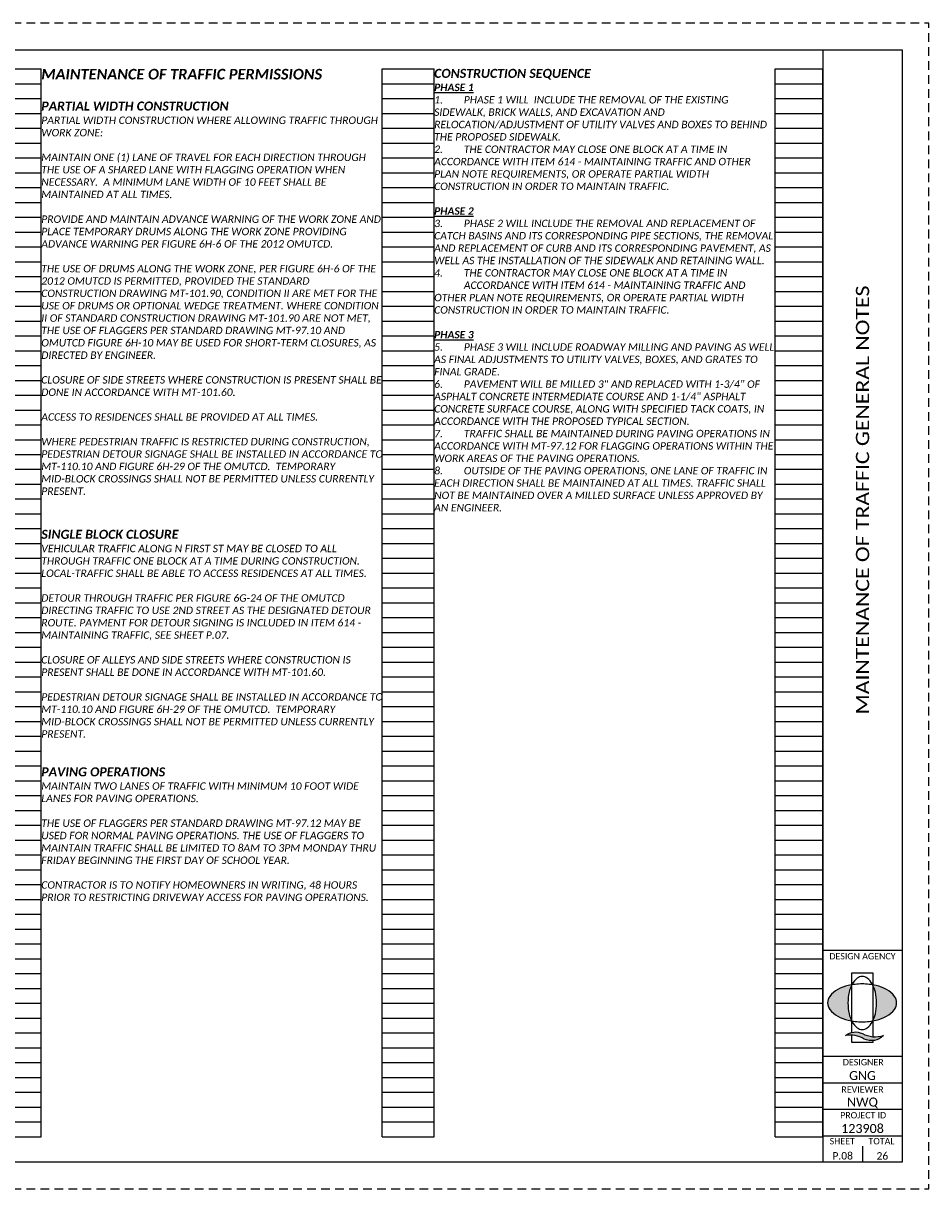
# Paper-space layout 'Layout1 (2)' of a CAD drawing. Header units: feet. Extents: x 0 to 34, y 0 to 22.
# Tile 2 of 2: x 16.9 to 34, y 0 to 22. Entities that reach past the tile are written whole.
import ezdxf
from ezdxf.enums import TextEntityAlignment as Align

# ---------------------------------------------------------------- set-up
doc = ezdxf.new("R2010")
doc.units = ezdxf.units.FT
doc.header["$MEASUREMENT"] = 0
doc.linetypes.add('OhDOT_USTN3', pattern=[0.22, 0.165, -0.055])
for name, color, linetype in [('SH_Border', 7, 'Continuous'), ('SH_Cut_Line', 7, 'OhDOT_USTN3'), ('SH_Data', 7, 'Continuous'), ('SH_Hatch', 14, 'Continuous'), ('SH_Text', 7, 'Continuous'), ('SH_TextM', 7, 'Continuous')]:
    doc.layers.add(name, color=color, linetype=linetype)
doc.styles.add('Font 70-Main Title', font='calibri.ttf', dxfattribs={"width": 1.15, "height": 0.25})
doc.styles.add('Slanted Normal (0.14) Font 31', font='calibrii.ttf', dxfattribs={"height": 0.14})
doc.styles.add('Slanted Sub-Title (0.17) Font 31', font='calibrii.ttf', dxfattribs={"height": 0.17})
doc.styles.add('Straight Minimum (0.12) Font 30', font='calibri.ttf', dxfattribs={"height": 0.12})
doc.styles.add('Straight Normal (0.14) Font 30', font='calibri.ttf', dxfattribs={"height": 0.14})
doc.styles.add('Straight-Normal', font='calibri.ttf', dxfattribs={"height": 0.14})
doc.styles.add('Straight-Sub Title', font='calibri.ttf', dxfattribs={"height": 0.17})

# ---------------------------------------------------------------- blocks, each defined once
blk = doc.blocks.new('4COL')
at = {"layer": 'Defpoints', "color": 3, "linetype": 'Continuous'}
for p, q in [((2, 0.98), (2, 21.14)), ((2, 21.14), (2.9, 21.14)), ((2.9, 0.98), (2.9, 21.14)), ((9.34, 0.98), (9.34, 21.14)), ((9.34, 21.14), (10.32, 21.14)), ((10.32, 0.98), (10.32, 21.14)), ((16.76, 0.98), (16.76, 21.14)), ((16.76, 21.14), (17.74, 21.14)), ((17.74, 0.98), (17.74, 21.14)), ((24.18, 0.98), (24.18, 21.14)), ((24.18, 21.14), (25.16, 21.14)), ((25.16, 0.98), (25.16, 21.14)), ((31.6, 0.98), (31.6, 21.14)), ((31.6, 21.14), (32.5, 21.14)), ((32.5, 0.98), (32.5, 21.14)), ((2, 20.86), (2.9, 20.86)), ((9.34, 20.86), (10.32, 20.86)), ((16.76, 20.86), (17.74, 20.86)), ((24.18, 20.86), (25.16, 20.86)), ((31.6, 20.86), (32.5, 20.86)), ((2, 20.58), (2.9, 20.58)), ((9.34, 20.58), (10.32, 20.58)), ((16.76, 20.58), (17.74, 20.58)), ((24.18, 20.58), (25.16, 20.58)), ((31.6, 20.58), (32.5, 20.58)), ((2, 20.3), (2.9, 20.3)), ((9.34, 20.3), (10.32, 20.3)), ((16.76, 20.3), (17.74, 20.3)), ((24.18, 20.3), (25.16, 20.3)), ((31.6, 20.3), (32.5, 20.3)), ((2, 20.02), (2.9, 20.02)), ((9.34, 20.02), (10.32, 20.02)), ((16.76, 20.02), (17.74, 20.02)), ((24.18, 20.02), (25.16, 20.02)), ((31.6, 20.02), (32.5, 20.02)), ((2, 19.74), (2.9, 19.74)), ((9.34, 19.74), (10.32, 19.74)), ((16.76, 19.74), (17.74, 19.74)), ((24.18, 19.74), (25.16, 19.74)), ((31.6, 19.74), (32.5, 19.74)), ((2, 19.46), (2.9, 19.46)), ((9.34, 19.46), (10.32, 19.46)), ((16.76, 19.46), (17.74, 19.46)), ((24.18, 19.46), (25.16, 19.46)), ((31.6, 19.46), (32.5, 19.46)), ((2, 19.18), (2.9, 19.18)), ((9.34, 19.18), (10.32, 19.18)), ((16.76, 19.18), (17.74, 19.18)), ((24.18, 19.18), (25.16, 19.18)), ((31.6, 19.18), (32.5, 19.18)), ((2, 18.9), (2.9, 18.9)), ((9.34, 18.9), (10.32, 18.9)), ((16.76, 18.9), (17.74, 18.9)), ((24.18, 18.9), (25.16, 18.9)), ((31.6, 18.9), (32.5, 18.9)), ((2, 18.62), (2.9, 18.62)), ((9.34, 18.62), (10.32, 18.62)), ((16.76, 18.62), (17.74, 18.62)), ((24.18, 18.62), (25.16, 18.62)), ((31.6, 18.62), (32.5, 18.62)), ((2, 18.34), (2.9, 18.34)), ((9.34, 18.34), (10.32, 18.34)), ((16.76, 18.34), (17.74, 18.34)), ((24.18, 18.34), (25.16, 18.34)), ((31.6, 18.34), (32.5, 18.34)), ((2, 18.06), (2.9, 18.06)), ((9.34, 18.06), (10.32, 18.06)), ((16.76, 18.06), (17.74, 18.06)), ((24.18, 18.06), (25.16, 18.06)), ((31.6, 18.06), (32.5, 18.06)), ((2, 17.78), (2.9, 17.78)), ((9.34, 17.78), (10.32, 17.78)), ((16.76, 17.78), (17.74, 17.78)), ((24.18, 17.78), (25.16, 17.78)), ((31.6, 17.78), (32.5, 17.78)), ((2, 17.5), (2.9, 17.5)), ((9.34, 17.5), (10.32, 17.5)), ((16.76, 17.5), (17.74, 17.5)), ((24.18, 17.5), (25.16, 17.5)), ((31.6, 17.5), (32.5, 17.5)), ((2, 17.22), (2.9, 17.22)), ((9.34, 17.22), (10.32, 17.22)), ((16.76, 17.22), (17.74, 17.22)), ((24.18, 17.22), (25.16, 17.22)), ((31.6, 17.22), (32.5, 17.22)), ((2, 16.94), (2.9, 16.94)), ((9.34, 16.94), (10.32, 16.94)), ((16.76, 16.94), (17.74, 16.94)), ((24.18, 16.94), (25.16, 16.94)), ((31.6, 16.94), (32.5, 16.94)), ((2, 16.66), (2.9, 16.66)), ((9.34, 16.66), (10.32, 16.66)), ((16.76, 16.66), (17.74, 16.66)), ((24.18, 16.66), (25.16, 16.66)), ((31.6, 16.66), (32.5, 16.66)), ((2, 16.38), (2.9, 16.38)), ((9.34, 16.38), (10.32, 16.38)), ((16.76, 16.38), (17.74, 16.38)), ((24.18, 16.38), (25.16, 16.38)), ((31.6, 16.38), (32.5, 16.38)), ((2, 16.1), (2.9, 16.1)), ((9.34, 16.1), (10.32, 16.1)), ((16.76, 16.1), (17.74, 16.1)), ((24.18, 16.1), (25.16, 16.1)), ((31.6, 16.1), (32.5, 16.1)), ((2, 15.82), (2.9, 15.82)), ((9.34, 15.82), (10.32, 15.82)), ((16.76, 15.82), (17.74, 15.82)), ((24.18, 15.82), (25.16, 15.82)), ((31.6, 15.82), (32.5, 15.82)), ((2, 15.54), (2.9, 15.54)), ((9.34, 15.54), (10.32, 15.54)), ((16.76, 15.54), (17.74, 15.54)), ((24.18, 15.54), (25.16, 15.54)), ((31.6, 15.54), (32.5, 15.54)), ((2, 15.26), (2.9, 15.26)), ((9.34, 15.26), (10.32, 15.26)), ((16.76, 15.26), (17.74, 15.26)), ((24.18, 15.26), (25.16, 15.26)), ((31.6, 15.26), (32.5, 15.26)), ((2, 14.98), (2.9, 14.98)), ((9.34, 14.98), (10.32, 14.98)), ((16.76, 14.98), (17.74, 14.98)), ((24.18, 14.98), (25.16, 14.98)), ((31.6, 14.98), (32.5, 14.98)), ((2, 14.7), (2.9, 14.7)), ((9.34, 14.7), (10.32, 14.7)), ((16.76, 14.7), (17.74, 14.7)), ((24.18, 14.7), (25.16, 14.7)), ((31.6, 14.7), (32.5, 14.7)), ((2, 14.42), (2.9, 14.42)), ((9.34, 14.42), (10.32, 14.42)), ((16.76, 14.42), (17.74, 14.42)), ((24.18, 14.42), (25.16, 14.42)), ((31.6, 14.42), (32.5, 14.42)), ((2, 14.14), (2.9, 14.14)), ((9.34, 14.14), (10.32, 14.14)), ((16.76, 14.14), (17.74, 14.14)), ((24.18, 14.14), (25.16, 14.14)), ((31.6, 14.14), (32.5, 14.14)), ((2, 13.86), (2.9, 13.86)), ((9.34, 13.86), (10.32, 13.86)), ((16.76, 13.86), (17.74, 13.86)), ((24.18, 13.86), (25.16, 13.86)), ((31.6, 13.86), (32.5, 13.86)), ((2, 13.58), (2.9, 13.58)), ((9.34, 13.58), (10.32, 13.58)), ((16.76, 13.58), (17.74, 13.58)), ((24.18, 13.58), (25.16, 13.58)), ((31.6, 13.58), (32.5, 13.58)), ((2, 13.3), (2.9, 13.3)), ((9.34, 13.3), (10.32, 13.3)), ((16.76, 13.3), (17.74, 13.3)), ((24.18, 13.3), (25.16, 13.3)), ((31.6, 13.3), (32.5, 13.3)), ((2, 13.02), (2.9, 13.02)), ((9.34, 13.02), (10.32, 13.02)), ((16.76, 13.02), (17.74, 13.02)), ((24.18, 13.02), (25.16, 13.02)), ((31.6, 13.02), (32.5, 13.02)), ((2, 12.74), (2.9, 12.74)), ((9.34, 12.74), (10.32, 12.74)), ((16.76, 12.74), (17.74, 12.74)), ((24.18, 12.74), (25.16, 12.74)), ((31.6, 12.74), (32.5, 12.74)), ((2, 12.46), (2.9, 12.46)), ((9.34, 12.46), (10.32, 12.46)), ((16.76, 12.46), (17.74, 12.46)), ((24.18, 12.46), (25.16, 12.46)), ((31.6, 12.46), (32.5, 12.46)), ((2, 12.18), (2.9, 12.18)), ((9.34, 12.18), (10.32, 12.18)), ((16.76, 12.18), (17.74, 12.18)), ((24.18, 12.18), (25.16, 12.18)), ((31.6, 12.18), (32.5, 12.18)), ((2, 11.9), (2.9, 11.9)), ((9.34, 11.9), (10.32, 11.9)), ((16.76, 11.9), (17.74, 11.9)), ((24.18, 11.9), (25.16, 11.9)), ((31.6, 11.9), (32.5, 11.9)), ((2, 11.62), (2.9, 11.62)), ((9.34, 11.62), (10.32, 11.62)), ((16.76, 11.62), (17.74, 11.62)), ((24.18, 11.62), (25.16, 11.62)), ((31.6, 11.62), (32.5, 11.62)), ((2, 11.34), (2.9, 11.34)), ((9.34, 11.34), (10.32, 11.34)), ((16.76, 11.34), (17.74, 11.34)), ((24.18, 11.34), (25.16, 11.34)), ((31.6, 11.34), (32.5, 11.34)), ((2, 11.06), (2.9, 11.06)), ((9.34, 11.06), (10.32, 11.06)), ((16.76, 11.06), (17.74, 11.06)), ((24.18, 11.06), (25.16, 11.06)), ((31.6, 11.06), (32.5, 11.06)), ((2, 10.78), (2.9, 10.78)), ((9.34, 10.78), (10.32, 10.78)), ((16.76, 10.78), (17.74, 10.78)), ((24.18, 10.78), (25.16, 10.78)), ((31.6, 10.78), (32.5, 10.78)), ((2, 10.5), (2.9, 10.5)), ((9.34, 10.5), (10.32, 10.5)), ((16.76, 10.5), (17.74, 10.5)), ((24.18, 10.5), (25.16, 10.5)), ((31.6, 10.5), (32.5, 10.5)), ((2, 10.22), (2.9, 10.22)), ((9.34, 10.22), (10.32, 10.22)), ((16.76, 10.22), (17.74, 10.22)), ((24.18, 10.22), (25.16, 10.22)), ((31.6, 10.22), (32.5, 10.22)), ((2, 9.94), (2.9, 9.94)), ((9.34, 9.94), (10.32, 9.94)), ((16.76, 9.94), (17.74, 9.94)), ((24.18, 9.94), (25.16, 9.94)), ((31.6, 9.94), (32.5, 9.94)), ((2, 9.66), (2.9, 9.66)), ((9.34, 9.66), (10.32, 9.66)), ((16.76, 9.66), (17.74, 9.66)), ((24.18, 9.66), (25.16, 9.66)), ((31.6, 9.66), (32.5, 9.66)), ((2, 9.38), (2.9, 9.38)), ((9.34, 9.38), (10.32, 9.38)), ((16.76, 9.38), (17.74, 9.38)), ((24.18, 9.38), (25.16, 9.38)), ((31.6, 9.38), (32.5, 9.38)), ((2, 9.1), (2.9, 9.1)), ((9.34, 9.1), (10.32, 9.1)), ((16.76, 9.1), (17.74, 9.1)), ((24.18, 9.1), (25.16, 9.1)), ((31.6, 9.1), (32.5, 9.1)), ((2, 8.82), (2.9, 8.82)), ((9.34, 8.82), (10.32, 8.82)), ((16.76, 8.82), (17.74, 8.82)), ((24.18, 8.82), (25.16, 8.82)), ((31.6, 8.82), (32.5, 8.82)), ((2, 8.54), (2.9, 8.54)), ((9.34, 8.54), (10.32, 8.54)), ((16.76, 8.54), (17.74, 8.54)), ((24.18, 8.54), (25.16, 8.54)), ((31.6, 8.54), (32.5, 8.54)), ((2, 8.26), (2.9, 8.26)), ((9.34, 8.26), (10.32, 8.26)), ((16.76, 8.26), (17.74, 8.26)), ((24.18, 8.26), (25.16, 8.26)), ((31.6, 8.26), (32.5, 8.26)), ((2, 7.98), (2.9, 7.98)), ((9.34, 7.98), (10.32, 7.98)), ((16.76, 7.98), (17.74, 7.98)), ((24.18, 7.98), (25.16, 7.98)), ((31.6, 7.98), (32.5, 7.98)), ((2, 7.7), (2.9, 7.7)), ((9.34, 7.7), (10.32, 7.7)), ((16.76, 7.7), (17.74, 7.7)), ((24.18, 7.7), (25.16, 7.7)), ((31.6, 7.7), (32.5, 7.7)), ((2, 7.42), (2.9, 7.42)), ((9.34, 7.42), (10.32, 7.42)), ((16.76, 7.42), (17.74, 7.42)), ((24.18, 7.42), (25.16, 7.42)), ((31.6, 7.42), (32.5, 7.42)), ((2, 7.14), (2.9, 7.14)), ((9.34, 7.14), (10.32, 7.14)), ((16.76, 7.14), (17.74, 7.14)), ((24.18, 7.14), (25.16, 7.14)), ((31.6, 7.14), (32.5, 7.14)), ((2, 6.86), (2.9, 6.86)), ((9.34, 6.86), (10.32, 6.86)), ((16.76, 6.86), (17.74, 6.86)), ((24.18, 6.86), (25.16, 6.86)), ((31.6, 6.86), (32.5, 6.86)), ((2, 6.58), (2.9, 6.58)), ((9.34, 6.58), (10.32, 6.58)), ((16.76, 6.58), (17.74, 6.58)), ((24.18, 6.58), (25.16, 6.58)), ((31.6, 6.58), (32.5, 6.58)), ((2, 6.3), (2.9, 6.3)), ((9.34, 6.3), (10.32, 6.3)), ((16.76, 6.3), (17.74, 6.3)), ((24.18, 6.3), (25.16, 6.3)), ((31.6, 6.3), (32.5, 6.3)), ((2, 6.02), (2.9, 6.02)), ((9.34, 6.02), (10.32, 6.02)), ((16.76, 6.02), (17.74, 6.02)), ((24.18, 6.02), (25.16, 6.02)), ((31.6, 6.02), (32.5, 6.02)), ((2, 5.74), (2.9, 5.74)), ((9.34, 5.74), (10.32, 5.74)), ((16.76, 5.74), (17.74, 5.74)), ((24.18, 5.74), (25.16, 5.74)), ((31.6, 5.74), (32.5, 5.74)), ((2, 5.46), (2.9, 5.46)), ((9.34, 5.46), (10.32, 5.46)), ((16.76, 5.46), (17.74, 5.46)), ((24.18, 5.46), (25.16, 5.46)), ((31.6, 5.46), (32.5, 5.46)), ((2, 5.18), (2.9, 5.18)), ((9.34, 5.18), (10.32, 5.18)), ((16.76, 5.18), (17.74, 5.18)), ((24.18, 5.18), (25.16, 5.18)), ((31.6, 5.18), (32.5, 5.18)), ((2, 4.9), (2.9, 4.9)), ((9.34, 4.9), (10.32, 4.9)), ((16.76, 4.9), (17.74, 4.9)), ((24.18, 4.9), (25.16, 4.9)), ((31.6, 4.9), (32.5, 4.9)), ((2, 4.62), (2.9, 4.62)), ((9.34, 4.62), (10.32, 4.62)), ((16.76, 4.62), (17.74, 4.62)), ((24.18, 4.62), (25.16, 4.62)), ((31.6, 4.62), (32.5, 4.62)), ((2, 4.34), (2.9, 4.34)), ((9.34, 4.34), (10.32, 4.34)), ((16.76, 4.34), (17.74, 4.34)), ((24.18, 4.34), (25.16, 4.34)), ((31.6, 4.34), (32.5, 4.34)), ((2, 4.06), (2.9, 4.06)), ((9.34, 4.06), (10.32, 4.06)), ((16.76, 4.06), (17.74, 4.06)), ((24.18, 4.06), (25.16, 4.06)), ((31.6, 4.06), (32.5, 4.06)), ((2, 3.78), (2.9, 3.78)), ((9.34, 3.78), (10.32, 3.78)), ((16.76, 3.78), (17.74, 3.78)), ((24.18, 3.78), (25.16, 3.78)), ((31.6, 3.78), (32.5, 3.78)), ((2, 3.5), (2.9, 3.5)), ((9.34, 3.5), (10.32, 3.5)), ((16.76, 3.5), (17.74, 3.5)), ((24.18, 3.5), (25.16, 3.5)), ((31.6, 3.5), (32.5, 3.5)), ((2, 3.22), (2.9, 3.22)), ((9.34, 3.22), (10.32, 3.22)), ((16.76, 3.22), (17.74, 3.22)), ((24.18, 3.22), (25.16, 3.22)), ((31.6, 3.22), (32.5, 3.22)), ((2, 2.94), (2.9, 2.94)), ((9.34, 2.94), (10.32, 2.94)), ((16.76, 2.94), (17.74, 2.94)), ((24.18, 2.94), (25.16, 2.94)), ((31.6, 2.94), (32.5, 2.94)), ((2, 2.66), (2.9, 2.66)), ((9.34, 2.66), (10.32, 2.66)), ((16.76, 2.66), (17.74, 2.66)), ((24.18, 2.66), (25.16, 2.66)), ((31.6, 2.66), (32.5, 2.66)), ((2, 2.38), (2.9, 2.38)), ((9.34, 2.38), (10.32, 2.38)), ((16.76, 2.38), (17.74, 2.38)), ((24.18, 2.38), (25.16, 2.38)), ((31.6, 2.38), (32.5, 2.38)), ((2, 2.1), (2.9, 2.1)), ((9.34, 2.1), (10.32, 2.1)), ((16.76, 2.1), (17.74, 2.1)), ((24.18, 2.1), (25.16, 2.1)), ((31.6, 2.1), (32.5, 2.1)), ((2, 1.82), (2.9, 1.82)), ((9.34, 1.82), (10.32, 1.82)), ((16.76, 1.82), (17.74, 1.82)), ((24.18, 1.82), (25.16, 1.82)), ((31.6, 1.82), (32.5, 1.82)), ((2, 1.54), (2.9, 1.54)), ((9.34, 1.54), (10.32, 1.54)), ((16.76, 1.54), (17.74, 1.54)), ((24.18, 1.54), (25.16, 1.54)), ((31.6, 1.54), (32.5, 1.54)), ((2, 1.26), (2.9, 1.26)), ((9.34, 1.26), (10.32, 1.26)), ((16.76, 1.26), (17.74, 1.26)), ((24.18, 1.26), (25.16, 1.26)), ((31.6, 1.26), (32.5, 1.26)), ((2, 0.98), (2.9, 0.98)), ((9.34, 0.98), (10.32, 0.98)), ((16.76, 0.98), (17.74, 0.98)), ((24.18, 0.98), (25.16, 0.98)), ((31.6, 0.98), (32.5, 0.98))]:
    blk.add_line(p, q, dxfattribs=at)
blk = doc.blocks.new('A$C1697e795')
at = {"layer": 'SH_Hatch'}
for points in [[(-0.1098, 0.0898, -0.0615), (-0.0881, 0.1507), (-0.0881, 0.1523, 0.014092), (-0.1171, 0.1465, 0.069705), (-0.2053, 0.1131, 0.105975), (-0.2716, 0.0557, 0.163104), (-0.29, 0.0008, 0.163049), (-0.2716, -0.0541, 0.105975), (-0.2053, -0.1115, 0.069705), (-0.1171, -0.145, 0.014089), (-0.0881, -0.1507, -0.061487), (-0.1098, -0.0898, -0.054987), (-0.1197, 0, -0.054987)], [(0.1108, 0.0898, 0.0615), (0.0891, 0.1507), (0.0891, 0.1523, -0.014092), (0.1182, 0.1465, -0.069705), (0.2063, 0.1131, -0.105975), (0.2727, 0.0557, -0.163104), (0.2911, 0.0008, -0.163049), (0.2727, -0.0541, -0.105975), (0.2063, -0.1115, -0.069705), (0.1182, -0.145, -0.014089), (0.0891, -0.1507, 0.061487), (0.1108, -0.0898, 0.054987), (0.1207, 0, 0.054987)], [(0.0015, -0.2566, 0.297692), (-0.1396, -0.2731, -0.180432), (0.0164, -0.3024, 0.32264), (0.179, -0.273, -0.20237)]]:
    blk.add_hatch(color=256, dxfattribs=at).paths.add_polyline_path(points)
at = {"layer": 'SH_TextM'}
for points in [[(0.1106, -0.0898, 0.054987), (0.1206, 0, 0.054987), (0.1106, 0.0898, 0.0688), (0.0854, 0.1575, 0.105699), (0.0418, 0.2087, 0.165247), (0.0004, 0.2228, 0.165247), (-0.0409, 0.2087, 0.105699), (-0.0845, 0.1575, 0.0688), (-0.1098, 0.0898, 0.054987), (-0.1197, 0, 0.054987), (-0.1098, -0.0898, 0.0688), (-0.0845, -0.1575, 0.105699), (-0.0409, -0.2087, 0.165247), (0.0004, -0.2228, 0.165247), (0.0418, -0.2087, 0.105699), (0.0854, -0.1575, 0.0688)], [(-0.2053, -0.1115, 0.069705), (-0.1171, -0.145, 0.055931), (-0.0006, -0.158, 0.055931), (0.1159, -0.145, 0.069705), (0.2041, -0.1115, 0.105975), (0.2705, -0.0541, 0.163076), (0.2889, 0.0008, 0.163076), (0.2705, 0.0557, 0.105975), (0.2041, 0.1131, 0.069705), (0.1159, 0.1465, 0.055931), (-0.0006, 0.1596, 0.055931), (-0.1171, 0.1465, 0.069705), (-0.2053, 0.1131, 0.105975), (-0.2716, 0.0557, 0.163076), (-0.29, 0.0008, 0.163076), (-0.2716, -0.0541, 0.105975)], [(0.0164, -0.3024, 0.180432), (-0.1396, -0.2731, -0.297692), (0.0015, -0.2566, 0.20237), (0.179, -0.273, -0.32264)]]:
    blk.add_lwpolyline(points, format="xyb", close=True, dxfattribs=at)
for points in [[(-0.0881, -0.2469), (-0.0881, 0.2529), (0.0891, 0.2529), (0.0891, -0.2828)], [(0.0891, -0.3157), (0.0891, -0.332), (-0.0881, -0.332), (-0.0881, -0.2701)]]:
    blk.add_lwpolyline(points, dxfattribs=at)

psp = doc.layouts.new('Layout1 (2)')

# ---------------------------------------------------------------- linework, layer by layer
at = {"layer": 'SH_Border', "linetype": 'Continuous', "flags": 128}
psp.add_lwpolyline([(0.5, 21.5), (33.5, 21.5), (33.5, 0.5), (0.5, 0.5), (0.5, 21.5)], close=True, dxfattribs=at)
for points in [[(32, 21.5), (32, 0.5)], [(32, 4.5), (33.5, 4.5)], [(32, 2.5), (33.5, 2.5)], [(32, 2), (33.5, 2)], [(32, 1.5), (33.5, 1.5)], [(32, 1), (33.5, 1)]]:
    psp.add_lwpolyline(points, dxfattribs=at)
at = {"layer": 'SH_Border'}
psp.add_lwpolyline([(32.75, 0.8), (32.75, 0.5)], dxfattribs=at)
at = {"layer": 'SH_Cut_Line', "color": 7, "linetype": 'OhDOT_USTN3', "flags": 128}
psp.add_lwpolyline([(0, 0), (34, 0), (34, 22), (0, 22), (0, 0)], close=True, dxfattribs=at)

# ---------------------------------------------------------------- block references
at = {"layer": 'SH_Border', "xscale": 2.25, "yscale": 2.25, "zscale": 2.25}
psp.add_blockref('A$C1697e795', (32.744, 3.506), dxfattribs=at)
at = {"layer": 'SH_Text'}
psp.add_blockref('4COL', (-0.5, 0), dxfattribs=at)

# ---------------------------------------------------------------- texts
at = {"layer": 'SH_Border', "insert": (24.66, 21.14), "char_height": 0.17, "width": 6.44, "attachment_point": 1, "style": 'Slanted Sub-Title (0.17) Font 31'}
psp.add_mtext('{\\fCalibri|b1|i1|c0|p34;\\C4;CONSTRUCTION SEQUENCE}', dxfattribs=at)
at = {"layer": 'SH_Data', "style": 'Font 70-Main Title', "width": 1.15}
psp.add_text('MAINTENANCE OF TRAFFIC GENERAL NOTES', height=0.25, rotation=90, dxfattribs=at).set_placement((32.75, 13), align=Align.MIDDLE_CENTER)
at = {"layer": 'SH_Data', "style": 'Straight-Sub Title'}
for s, p in [('GNG', (32.75, 2)), ('NWQ', (32.75, 1.5)), ('123908', (32.75, 1))]:
    psp.add_text(s, height=0.17, dxfattribs=at).set_placement(p, align=Align.BOTTOM_CENTER)
at = {"layer": 'SH_Data', "style": 'Straight-Normal'}
for s, p in [('P.08', (32.375, 0.551)), ('26', (33.125, 0.549))]:
    psp.add_text(s, height=0.14, dxfattribs=at).set_placement(p, align=Align.CENTER)
at = {"layer": 'SH_Data', "char_height": 0.12, "style": 'Straight Minimum (0.12) Font 30'}
for s, insert, width, attachment_point in [('DESIGN AGENCY', (32.124, 4.448), 1.94049, 1), ('DESIGNER', (32.378, 2.448), 1.0279, 1), ('REVIEWER', (32.75, 1.931), 1.0279, 2), ('PROJECT ID', (32.328, 1.447), 1.27835, 1), ('SHEET', (32.129, 0.957), 1.0279, 1), ('TOTAL', (32.862, 0.957), 1.0279, 1)]:
    psp.add_mtext(s, dxfattribs=dict(at, insert=insert, width=width, attachment_point=attachment_point))
at = {"layer": 'SH_Text', "char_height": 0.14, "width": 6.44, "attachment_point": 1}
for s, insert, style in [('{\\fCalibri|b1|i1|c0|p34;\\H1.42857x;\\C4;MAINTENANCE OF TRAFFIC PERMISSIONS\\P\\fCalibri|b0|i0|c0|p34;\\H0.85002x;\\C256;\\P\\fCalibri|b1|i1|c0|p34;\\C4;PARTIAL WIDTH CONSTRUCTION \\Ffont30|c0;\\H0.82351x;\\C256;\\P\\fCalibri|b0|i1|c0|p34;PARTIAL WIDTH CONSTRUCTION WHERE ALLOWING TRAFFIC THROUGH WORK ZONE:\\P\\PMAINTAIN ONE (1) LANE OF TRAVEL FOR EACH DIRECTION THROUGH THE USE OF A SHARED LANE WITH FLAGGING OPERATION WHEN NECESSARY.  A MINIMUM LANE WIDTH OF 10 FEET SHALL BE MAINTAINED AT ALL TIMES. \\P\\PPROVIDE AND MAINTAIN ADVANCE WARNING OF THE WORK ZONE AND PLACE TEMPORARY DRUMS ALONG THE WORK ZONE PROVIDING ADVANCE WARNING PER FIGURE 6H-6 OF THE 2012 OMUTCD. \\P\\PTHE USE OF DRUMS ALONG THE WORK ZONE, PER FIGURE 6H-6 OF THE 2012 OMUTCD IS PERMITTED, PROVIDED THE STANDARD CONSTRUCTION DRAWING MT-101.90, CONDITION II ARE MET FOR THE USE OF DRUMS OR OPTIONAL WEDGE TREATMENT. WHERE CONDITION II OF STANDARD CONSTRUCTION DRAWING MT-101.90 ARE NOT MET, THE USE OF FLAGGERS PER STANDARD DRAWING MT-97.10 AND OMUTCD FIGURE 6H-10 MAY BE USED FOR SHORT-TERM CLOSURES, AS DIRECTED BY ENGINEER. \\P\\PCLOSURE OF SIDE STREETS WHERE CONSTRUCTION IS PRESENT SHALL BE DONE IN ACCORDANCE WITH MT-101.60. \\P\\PACCESS TO RESIDENCES SHALL BE PROVIDED AT ALL TIMES.\\P\\PWHERE PEDESTRIAN TRAFFIC IS RESTRICTED DURING CONSTRUCTION, PEDESTRIAN DETOUR SIGNAGE SHALL BE INSTALLED IN ACCORDANCE TO MT-110.10 AND FIGURE 6H-29 OF THE OMUTCD.  TEMPORARY MID-BLOCK CROSSINGS SHALL NOT BE PERMITTED UNLESS CURRENTLY PRESENT.\\P\\fCalibri|b0|i0|c0|p34;\\H1.21431x;\\L\\C4;\\P\\fCalibri|b1|i1|c0|p34;\\l\\PSINGLE BLOCK CLOSURE\\fCalibri|b0|i1|c0|p34;\\H0.82351x;\\C256;\\PVEHICULAR TRAFFIC ALONG N FIRST ST MAY BE CLOSED TO ALL THROUGH TRAFFIC ONE BLOCK AT A TIME DURING CONSTRUCTION.  LOCAL-TRAFFIC SHALL BE ABLE TO ACCESS RESIDENCES AT ALL TIMES.\\P\\PDETOUR THROUGH TRAFFIC PER FIGURE 6G-24 OF THE OMUTCD DIRECTING TRAFFIC TO USE 2ND STREET AS THE DESIGNATED DETOUR ROUTE. PAYMENT FOR DETOUR SIGNING IS INCLUDED IN ITEM 614 - MAINTAINING TRAFFIC, SEE SHEET P.07.\\P\\PCLOSURE OF ALLEYS AND SIDE STREETS WHERE CONSTRUCTION IS PRESENT SHALL BE DONE IN ACCORDANCE WITH MT-101.60. \\P\\PPEDESTRIAN DETOUR SIGNAGE SHALL BE INSTALLED IN ACCORDANCE TO MT-110.10 AND FIGURE 6H-29 OF THE OMUTCD.  TEMPORARY MID-BLOCK CROSSINGS SHALL NOT BE PERMITTED UNLESS CURRENTLY PRESENT.}\\P\\P{\\fCalibri|b0|i1|c0|p34;\\P\\fCalibri|b1|i1|c0|p34;\\H1.21431x;\\C4;PAVING OPERATIONS\\fCalibri|b0|i1|c0|p34;\\H0.82351x;\\C256;\\PMAINTAIN TWO LANES OF TRAFFIC WITH MINIMUM 10 FOOT WIDE LANES FOR PAVING OPERATIONS. \\P\\PTHE USE OF FLAGGERS PER STANDARD DRAWING MT-97.12 MAY BE USED FOR NORMAL PAVING OPERATIONS. THE USE OF FLAGGERS TO MAINTAIN TRAFFIC SHALL BE LIMITED TO 8AM TO 3PM MONDAY THRU FRIDAY BEGINNING THE FIRST DAY OF SCHOOL YEAR.\\P\\PCONTRACTOR IS TO NOTIFY HOMEOWNERS IN WRITING, 48 HOURS PRIOR TO RESTRICTING DRIVEWAY ACCESS FOR PAVING OPERATIONS.}', (17.24, 21.14), 'Straight Normal (0.14) Font 30'), ('{\\fCalibri|b1|i1|c0|p34;\\LPHASE 1\\P\\pxi-3,l4,t4;}1.^IPHASE 1 WILL  INCLUDE THE REMOVAL OF THE EXISTING SIDEWALK, BRICK WALLS, AND EXCAVATION AND RELOCATION/ADJUSTMENT OF UTILITY VALVES AND BOXES TO BEHIND THE PROPOSED SIDEWALK. \\P2.^ITHE CONTRACTOR MAY CLOSE ONE BLOCK AT A TIME IN ACCORDANCE WITH ITEM 614 - MAINTAINING TRAFFIC AND OTHER PLAN NOTE REQUIREMENTS, OR OPERATE PARTIAL WIDTH CONSTRUCTION IN ORDER TO MAINTAIN TRAFFIC.\\P\\pi0,l0,tz;{\\L\\P\\fCalibri|b1|i1|c0|p34;PHASE 2\\l\\P\\pi-3,l4,t4;}3.^IPHASE 2 WILL INCLUDE THE REMOVAL AND REPLACEMENT OF CATCH BASINS AND ITS CORRESPONDING PIPE SECTIONS, THE REMOVAL AND REPLACEMENT OF CURB AND ITS CORRESPONDING PAVEMENT, AS WELL AS THE INSTALLATION OF THE SIDEWALK AND RETAINING WALL.\\P4.^ITHE CONTRACTOR MAY CLOSE ONE BLOCK AT A TIME IN ^IACCORDANCE WITH ITEM 614 - MAINTAINING TRAFFIC AND OTHER PLAN NOTE REQUIREMENTS, OR OPERATE PARTIAL WIDTH CONSTRUCTION IN ORDER TO MAINTAIN TRAFFIC.\\P\\pi0,l0,tz;{\\L\\P\\fCalibri|b1|i1|c0|p34;PHASE 3\\l\\P\\pi-3,l4,t4;}5.^IPHASE 3 WILL INCLUDE ROADWAY MILLING AND PAVING AS WELL AS FINAL ADJUSTMENTS TO UTILITY VALVES, BOXES, AND GRATES TO FINAL GRADE.\\P6.^IPAVEMENT WILL BE MILLED 3" AND REPLACED WITH 1-3/4" OF ASPHALT CONCRETE INTERMEDIATE COURSE AND 1-1/4" ASPHALT CONCRETE SURFACE COURSE, ALONG WITH SPECIFIED TACK COATS, IN ACCORDANCE WITH THE PROPOSED TYPICAL SECTION.\\P7.^ITRAFFIC SHALL BE MAINTAINED DURING PAVING OPERATIONS IN ACCORDANCE WITH MT-97.12 FOR FLAGGING OPERATIONS WITHIN THE WORK AREAS OF THE PAVING OPERATIONS.\\P8.^IOUTSIDE OF THE PAVING OPERATIONS, ONE LANE OF TRAFFIC IN EACH DIRECTION SHALL BE MAINTAINED AT ALL TIMES. TRAFFIC SHALL NOT BE MAINTAINED OVER A MILLED SURFACE UNLESS APPROVED BY AN ENGINEER.', (24.66, 20.86), 'Slanted Normal (0.14) Font 31')]:
    psp.add_mtext(s, dxfattribs=dict(at, insert=insert, style=style))

doc.saveas('drawing.dxf')
